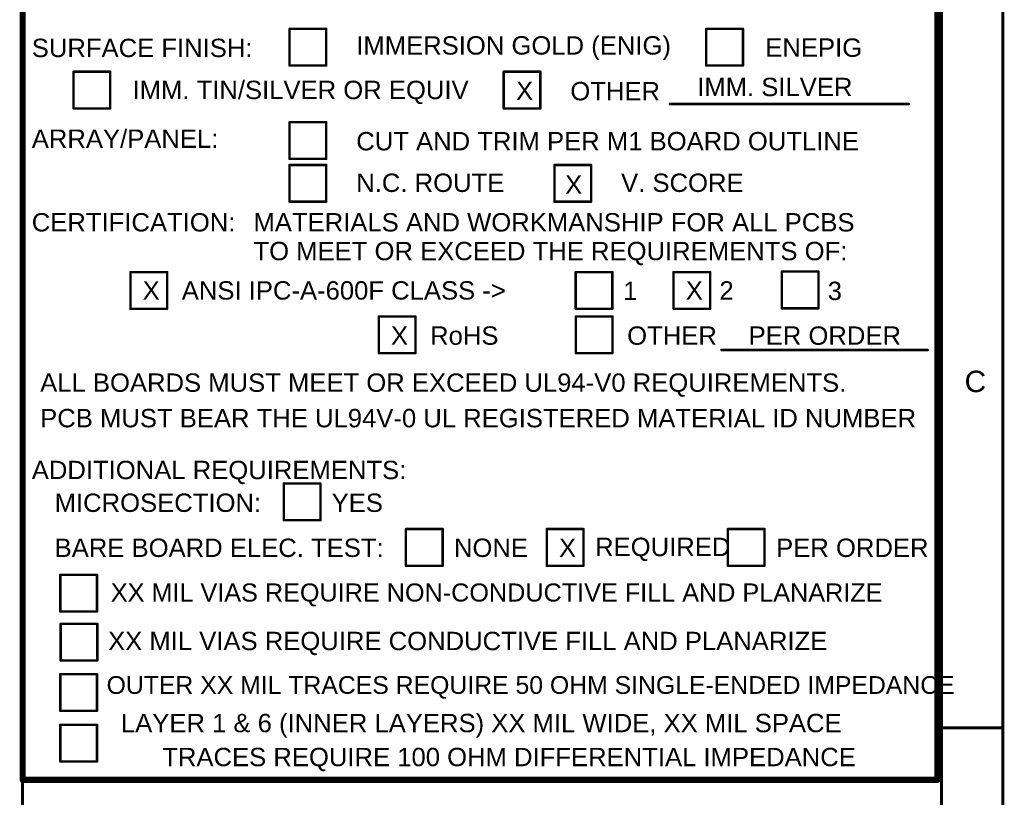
# Model space of a CAD drawing. Header units: inches. Extents: x -2.3 to 12.7, y -2.8 to 6.7.
# Tile 170 of 171: x 9.4 to 12.7, y -0.7 to 1.9. Entities that reach past the tile are written whole.
import ezdxf

# ---------------------------------------------------------------- set-up
doc = ezdxf.new("R2010")
doc.units = ezdxf.units.IN
doc.header["$MEASUREMENT"] = 0
doc.layers.add('M10 Fab Notes', color=56, linetype='Continuous')
doc.styles.add('Arial', font='txt', dxfattribs={"height": 0.2})

msp = doc.modelspace()

# ---------------------------------------------------------------- linework, layer by layer
at = {"layer": 'M10 Fab Notes'}
for points in [[(12.6642, -2.8266, 0.01, 0.01, 0), (12.6642, 6.6734, 0.01, 0.01, 0)], [(12.4642, -2.6266, 0.01, 0.01, 0), (12.4642, 6.4734, 0.01, 0.01, 0)], [(9.4597, -0.6221, 0.02, 0.02, 0), (9.4597, 4.9581, 0.02, 0.02, 0)], [(12.4507, -0.6221, 0.02, 0.02, 0), (12.4507, 4.9581, 0.02, 0.02, 0)], [(10.3322, 1.8329, 0.008, 0.008, 0), (10.4522, 1.8329, 0.008, 0.008, 0)], [(10.3322, 1.7129, 0.008, 0.008, 0), (10.3322, 1.8329, 0.008, 0.008, 0)], [(10.4522, 1.7129, 0.008, 0.008, 0), (10.4522, 1.8329, 0.008, 0.008, 0)], [(11.6947, 1.8329, 0.008, 0.008, 0), (11.8147, 1.8329, 0.008, 0.008, 0)], [(11.6947, 1.7129, 0.008, 0.008, 0), (11.6947, 1.8329, 0.008, 0.008, 0)], [(11.8147, 1.7129, 0.008, 0.008, 0), (11.8147, 1.8329, 0.008, 0.008, 0)], [(10.3322, 1.7129, 0.008, 0.008, 0), (10.4522, 1.7129, 0.008, 0.008, 0)], [(11.6947, 1.7129, 0.008, 0.008, 0), (11.8147, 1.7129, 0.008, 0.008, 0)], [(9.6257, 1.6929, 0.008, 0.008, 0), (9.7457, 1.6929, 0.008, 0.008, 0)], [(9.6257, 1.5729, 0.008, 0.008, 0), (9.6257, 1.6929, 0.008, 0.008, 0)], [(9.7457, 1.5729, 0.008, 0.008, 0), (9.7457, 1.6929, 0.008, 0.008, 0)], [(11.0322, 1.6929, 0.008, 0.008, 0), (11.1522, 1.6929, 0.008, 0.008, 0)], [(11.0322, 1.5729, 0.008, 0.008, 0), (11.0322, 1.6929, 0.008, 0.008, 0)], [(11.1522, 1.5729, 0.008, 0.008, 0), (11.1522, 1.6929, 0.008, 0.008, 0)], [(11.5754, 1.5872, 0.008, 0.008, 0), (12.3567, 1.5872, 0.008, 0.008, 0)], [(9.6257, 1.5729, 0.008, 0.008, 0), (9.7457, 1.5729, 0.008, 0.008, 0)], [(11.0322, 1.5729, 0.008, 0.008, 0), (11.1522, 1.5729, 0.008, 0.008, 0)], [(10.3322, 1.5279, 0.008, 0.008, 0), (10.4522, 1.5279, 0.008, 0.008, 0)], [(10.3322, 1.4079, 0.008, 0.008, 0), (10.3322, 1.5279, 0.008, 0.008, 0)], [(10.4522, 1.4079, 0.008, 0.008, 0), (10.4522, 1.5279, 0.008, 0.008, 0)], [(10.3322, 1.4079, 0.008, 0.008, 0), (10.4522, 1.4079, 0.008, 0.008, 0)], [(10.3322, 1.3879, 0.008, 0.008, 0), (10.4522, 1.3879, 0.008, 0.008, 0)], [(10.3322, 1.2679, 0.008, 0.008, 0), (10.3322, 1.3879, 0.008, 0.008, 0)], [(10.4522, 1.2679, 0.008, 0.008, 0), (10.4522, 1.3879, 0.008, 0.008, 0)], [(11.1982, 1.3879, 0.008, 0.008, 0), (11.3182, 1.3879, 0.008, 0.008, 0)], [(11.1982, 1.2679, 0.008, 0.008, 0), (11.1982, 1.3879, 0.008, 0.008, 0)], [(11.3182, 1.2679, 0.008, 0.008, 0), (11.3182, 1.3879, 0.008, 0.008, 0)], [(10.3322, 1.2679, 0.008, 0.008, 0), (10.4522, 1.2679, 0.008, 0.008, 0)], [(11.1982, 1.2679, 0.008, 0.008, 0), (11.3182, 1.2679, 0.008, 0.008, 0)], [(9.8117, 1.0379, 0.008, 0.008, 0), (9.9317, 1.0379, 0.008, 0.008, 0)], [(9.8117, 0.9179, 0.008, 0.008, 0), (9.8117, 1.0379, 0.008, 0.008, 0)], [(9.9317, 0.9179, 0.008, 0.008, 0), (9.9317, 1.0379, 0.008, 0.008, 0)], [(11.2677, 1.0379, 0.008, 0.008, 0), (11.3877, 1.0379, 0.008, 0.008, 0)], [(11.2677, 0.9179, 0.008, 0.008, 0), (11.2677, 1.0379, 0.008, 0.008, 0)], [(11.3877, 0.9179, 0.008, 0.008, 0), (11.3877, 1.0379, 0.008, 0.008, 0)], [(11.5877, 1.0379, 0.008, 0.008, 0), (11.7077, 1.0379, 0.008, 0.008, 0)], [(11.5877, 0.9179, 0.008, 0.008, 0), (11.5877, 1.0379, 0.008, 0.008, 0)], [(11.7077, 0.9179, 0.008, 0.008, 0), (11.7077, 1.0379, 0.008, 0.008, 0)], [(11.9417, 1.0394, 0.008, 0.008, 0), (12.0617, 1.0394, 0.008, 0.008, 0)], [(11.9417, 0.9194, 0.008, 0.008, 0), (11.9417, 1.0394, 0.008, 0.008, 0)], [(12.0617, 0.9194, 0.008, 0.008, 0), (12.0617, 1.0394, 0.008, 0.008, 0)], [(9.8117, 0.9179, 0.008, 0.008, 0), (9.9317, 0.9179, 0.008, 0.008, 0)], [(11.2677, 0.9179, 0.008, 0.008, 0), (11.3877, 0.9179, 0.008, 0.008, 0)], [(11.5877, 0.9179, 0.008, 0.008, 0), (11.7077, 0.9179, 0.008, 0.008, 0)], [(11.9417, 0.9194, 0.008, 0.008, 0), (12.0617, 0.9194, 0.008, 0.008, 0)], [(10.6237, 0.8929, 0.008, 0.008, 0), (10.7437, 0.8929, 0.008, 0.008, 0)], [(10.6237, 0.7729, 0.008, 0.008, 0), (10.6237, 0.8929, 0.008, 0.008, 0)], [(10.7437, 0.7729, 0.008, 0.008, 0), (10.7437, 0.8929, 0.008, 0.008, 0)], [(11.2681, 0.8929, 0.008, 0.008, 0), (11.3881, 0.8929, 0.008, 0.008, 0)], [(11.2681, 0.7729, 0.008, 0.008, 0), (11.2681, 0.8929, 0.008, 0.008, 0)], [(11.3881, 0.7729, 0.008, 0.008, 0), (11.3881, 0.8929, 0.008, 0.008, 0)], [(10.6237, 0.7729, 0.008, 0.008, 0), (10.7437, 0.7729, 0.008, 0.008, 0)], [(11.2681, 0.7729, 0.008, 0.008, 0), (11.3881, 0.7729, 0.008, 0.008, 0)], [(11.7441, 0.7832, 0.008, 0.008, 0), (12.4186, 0.7832, 0.008, 0.008, 0)], [(10.3132, 0.3467, 0.008, 0.008, 0), (10.4332, 0.3467, 0.008, 0.008, 0)], [(10.3132, 0.2267, 0.008, 0.008, 0), (10.3132, 0.3467, 0.008, 0.008, 0)], [(10.4332, 0.2267, 0.008, 0.008, 0), (10.4332, 0.3467, 0.008, 0.008, 0)], [(10.3132, 0.2267, 0.008, 0.008, 0), (10.4332, 0.2267, 0.008, 0.008, 0)], [(10.7127, 0.1979, 0.008, 0.008, 0), (10.8327, 0.1979, 0.008, 0.008, 0)], [(10.7127, 0.0779, 0.008, 0.008, 0), (10.7127, 0.1979, 0.008, 0.008, 0)], [(10.8327, 0.0779, 0.008, 0.008, 0), (10.8327, 0.1979, 0.008, 0.008, 0)], [(11.1732, 0.1979, 0.008, 0.008, 0), (11.2932, 0.1979, 0.008, 0.008, 0)], [(11.1732, 0.0779, 0.008, 0.008, 0), (11.1732, 0.1979, 0.008, 0.008, 0)], [(11.2932, 0.0779, 0.008, 0.008, 0), (11.2932, 0.1979, 0.008, 0.008, 0)], [(11.7652, 0.1979, 0.008, 0.008, 0), (11.8852, 0.1979, 0.008, 0.008, 0)], [(11.7652, 0.0779, 0.008, 0.008, 0), (11.7652, 0.1979, 0.008, 0.008, 0)], [(11.8852, 0.0779, 0.008, 0.008, 0), (11.8852, 0.1979, 0.008, 0.008, 0)], [(10.7127, 0.0779, 0.008, 0.008, 0), (10.8327, 0.0779, 0.008, 0.008, 0)], [(11.1732, 0.0779, 0.008, 0.008, 0), (11.2932, 0.0779, 0.008, 0.008, 0)], [(11.7652, 0.0779, 0.008, 0.008, 0), (11.8852, 0.0779, 0.008, 0.008, 0)], [(9.5826, 0.0481, 0.008, 0.008, 0), (9.7026, 0.0481, 0.008, 0.008, 0)], [(9.5826, -0.0719, 0.008, 0.008, 0), (9.5826, 0.0481, 0.008, 0.008, 0)], [(9.7026, -0.0719, 0.008, 0.008, 0), (9.7026, 0.0481, 0.008, 0.008, 0)], [(9.5826, -0.0719, 0.008, 0.008, 0), (9.7026, -0.0719, 0.008, 0.008, 0)], [(9.5836, -0.1121, 0.008, 0.008, 0), (9.7036, -0.1121, 0.008, 0.008, 0)], [(9.5836, -0.2321, 0.008, 0.008, 0), (9.5836, -0.1121, 0.008, 0.008, 0)], [(9.7036, -0.2321, 0.008, 0.008, 0), (9.7036, -0.1121, 0.008, 0.008, 0)], [(9.5836, -0.2321, 0.008, 0.008, 0), (9.7036, -0.2321, 0.008, 0.008, 0)], [(9.5826, -0.2767, 0.008, 0.008, 0), (9.7026, -0.2767, 0.008, 0.008, 0)], [(9.5826, -0.3967, 0.008, 0.008, 0), (9.5826, -0.2767, 0.008, 0.008, 0)], [(9.7026, -0.3967, 0.008, 0.008, 0), (9.7026, -0.2767, 0.008, 0.008, 0)], [(9.5826, -0.3967, 0.008, 0.008, 0), (9.7026, -0.3967, 0.008, 0.008, 0)], [(9.5826, -0.4421, 0.008, 0.008, 0), (9.7026, -0.4421, 0.008, 0.008, 0)], [(9.5826, -0.5621, 0.008, 0.008, 0), (9.5826, -0.4421, 0.008, 0.008, 0)], [(9.7026, -0.5621, 0.008, 0.008, 0), (9.7026, -0.4421, 0.008, 0.008, 0)], [(12.4642, -0.4516, 0.01, 0.01, 0), (12.6642, -0.4516, 0.01, 0.01, 0)], [(9.5826, -0.5621, 0.008, 0.008, 0), (9.7026, -0.5621, 0.008, 0.008, 0)], [(9.4597, -0.6221, 0.02, 0.02, 0), (12.4507, -0.6221, 0.02, 0.02, 0)], [(9.4592, -1.1226, 0.01, 0.01, 0), (9.4592, -0.6221, 0.01, 0.01, 0)], [(9.4592, -0.6221, 0.01, 0.01, 0), (9.4602, -0.6221, 0.01, 0.01, 0)], [(9.4602, -0.6221, 0.01, 0.01, 0), (12.4642, -0.6221, 0.01, 0.01, 0)]]:
    msp.add_lwpolyline(points, format="xyseb", dxfattribs=at)
for points in [[(10.3302, 1.8329, 0.004, 0.004, 1), (10.3342, 1.8329, 0.004, 0.004, 1)], [(10.3302, 1.8329, 0.004, 0.004, 1), (10.3342, 1.8329, 0.004, 0.004, 1)], [(10.4502, 1.8329, 0.004, 0.004, 1), (10.4542, 1.8329, 0.004, 0.004, 1)], [(10.4502, 1.8329, 0.004, 0.004, 1), (10.4542, 1.8329, 0.004, 0.004, 1)], [(11.6927, 1.8329, 0.004, 0.004, 1), (11.6967, 1.8329, 0.004, 0.004, 1)], [(11.6927, 1.8329, 0.004, 0.004, 1), (11.6967, 1.8329, 0.004, 0.004, 1)], [(11.8127, 1.8329, 0.004, 0.004, 1), (11.8167, 1.8329, 0.004, 0.004, 1)], [(11.8127, 1.8329, 0.004, 0.004, 1), (11.8167, 1.8329, 0.004, 0.004, 1)], [(10.3302, 1.7129, 0.004, 0.004, 1), (10.3342, 1.7129, 0.004, 0.004, 1)], [(10.3302, 1.7129, 0.004, 0.004, 1), (10.3342, 1.7129, 0.004, 0.004, 1)], [(10.4502, 1.7129, 0.004, 0.004, 1), (10.4542, 1.7129, 0.004, 0.004, 1)], [(10.4502, 1.7129, 0.004, 0.004, 1), (10.4542, 1.7129, 0.004, 0.004, 1)], [(11.6927, 1.7129, 0.004, 0.004, 1), (11.6967, 1.7129, 0.004, 0.004, 1)], [(11.6927, 1.7129, 0.004, 0.004, 1), (11.6967, 1.7129, 0.004, 0.004, 1)], [(11.8127, 1.7129, 0.004, 0.004, 1), (11.8167, 1.7129, 0.004, 0.004, 1)], [(11.8127, 1.7129, 0.004, 0.004, 1), (11.8167, 1.7129, 0.004, 0.004, 1)], [(9.6237, 1.6929, 0.004, 0.004, 1), (9.6277, 1.6929, 0.004, 0.004, 1)], [(9.6237, 1.6929, 0.004, 0.004, 1), (9.6277, 1.6929, 0.004, 0.004, 1)], [(9.7437, 1.6929, 0.004, 0.004, 1), (9.7477, 1.6929, 0.004, 0.004, 1)], [(9.7437, 1.6929, 0.004, 0.004, 1), (9.7477, 1.6929, 0.004, 0.004, 1)], [(11.0302, 1.6929, 0.004, 0.004, 1), (11.0342, 1.6929, 0.004, 0.004, 1)], [(11.0302, 1.6929, 0.004, 0.004, 1), (11.0342, 1.6929, 0.004, 0.004, 1)], [(11.1502, 1.6929, 0.004, 0.004, 1), (11.1542, 1.6929, 0.004, 0.004, 1)], [(11.1502, 1.6929, 0.004, 0.004, 1), (11.1542, 1.6929, 0.004, 0.004, 1)], [(11.5734, 1.5872, 0.004, 0.004, 1), (11.5774, 1.5872, 0.004, 0.004, 1)], [(12.3547, 1.5872, 0.004, 0.004, 1), (12.3587, 1.5872, 0.004, 0.004, 1)], [(9.6237, 1.5729, 0.004, 0.004, 1), (9.6277, 1.5729, 0.004, 0.004, 1)], [(9.6237, 1.5729, 0.004, 0.004, 1), (9.6277, 1.5729, 0.004, 0.004, 1)], [(9.7437, 1.5729, 0.004, 0.004, 1), (9.7477, 1.5729, 0.004, 0.004, 1)], [(9.7437, 1.5729, 0.004, 0.004, 1), (9.7477, 1.5729, 0.004, 0.004, 1)], [(11.0302, 1.5729, 0.004, 0.004, 1), (11.0342, 1.5729, 0.004, 0.004, 1)], [(11.0302, 1.5729, 0.004, 0.004, 1), (11.0342, 1.5729, 0.004, 0.004, 1)], [(11.1502, 1.5729, 0.004, 0.004, 1), (11.1542, 1.5729, 0.004, 0.004, 1)], [(11.1502, 1.5729, 0.004, 0.004, 1), (11.1542, 1.5729, 0.004, 0.004, 1)], [(10.3302, 1.5279, 0.004, 0.004, 1), (10.3342, 1.5279, 0.004, 0.004, 1)], [(10.3302, 1.5279, 0.004, 0.004, 1), (10.3342, 1.5279, 0.004, 0.004, 1)], [(10.4502, 1.5279, 0.004, 0.004, 1), (10.4542, 1.5279, 0.004, 0.004, 1)], [(10.4502, 1.5279, 0.004, 0.004, 1), (10.4542, 1.5279, 0.004, 0.004, 1)], [(10.3302, 1.4079, 0.004, 0.004, 1), (10.3342, 1.4079, 0.004, 0.004, 1)], [(10.3302, 1.4079, 0.004, 0.004, 1), (10.3342, 1.4079, 0.004, 0.004, 1)], [(10.3302, 1.3879, 0.004, 0.004, 1), (10.3342, 1.3879, 0.004, 0.004, 1)], [(10.3302, 1.3879, 0.004, 0.004, 1), (10.3342, 1.3879, 0.004, 0.004, 1)], [(10.4502, 1.4079, 0.004, 0.004, 1), (10.4542, 1.4079, 0.004, 0.004, 1)], [(10.4502, 1.4079, 0.004, 0.004, 1), (10.4542, 1.4079, 0.004, 0.004, 1)], [(10.4502, 1.3879, 0.004, 0.004, 1), (10.4542, 1.3879, 0.004, 0.004, 1)], [(10.4502, 1.3879, 0.004, 0.004, 1), (10.4542, 1.3879, 0.004, 0.004, 1)], [(11.1962, 1.3879, 0.004, 0.004, 1), (11.2002, 1.3879, 0.004, 0.004, 1)], [(11.1962, 1.3879, 0.004, 0.004, 1), (11.2002, 1.3879, 0.004, 0.004, 1)], [(11.3162, 1.3879, 0.004, 0.004, 1), (11.3202, 1.3879, 0.004, 0.004, 1)], [(11.3162, 1.3879, 0.004, 0.004, 1), (11.3202, 1.3879, 0.004, 0.004, 1)], [(10.3302, 1.2679, 0.004, 0.004, 1), (10.3342, 1.2679, 0.004, 0.004, 1)], [(10.3302, 1.2679, 0.004, 0.004, 1), (10.3342, 1.2679, 0.004, 0.004, 1)], [(10.4502, 1.2679, 0.004, 0.004, 1), (10.4542, 1.2679, 0.004, 0.004, 1)], [(10.4502, 1.2679, 0.004, 0.004, 1), (10.4542, 1.2679, 0.004, 0.004, 1)], [(11.1962, 1.2679, 0.004, 0.004, 1), (11.2002, 1.2679, 0.004, 0.004, 1)], [(11.1962, 1.2679, 0.004, 0.004, 1), (11.2002, 1.2679, 0.004, 0.004, 1)], [(11.3162, 1.2679, 0.004, 0.004, 1), (11.3202, 1.2679, 0.004, 0.004, 1)], [(11.3162, 1.2679, 0.004, 0.004, 1), (11.3202, 1.2679, 0.004, 0.004, 1)], [(9.8097, 1.0379, 0.004, 0.004, 1), (9.8137, 1.0379, 0.004, 0.004, 1)], [(9.8097, 1.0379, 0.004, 0.004, 1), (9.8137, 1.0379, 0.004, 0.004, 1)], [(9.9297, 1.0379, 0.004, 0.004, 1), (9.9337, 1.0379, 0.004, 0.004, 1)], [(9.9297, 1.0379, 0.004, 0.004, 1), (9.9337, 1.0379, 0.004, 0.004, 1)], [(11.2657, 1.0379, 0.004, 0.004, 1), (11.2697, 1.0379, 0.004, 0.004, 1)], [(11.2657, 1.0379, 0.004, 0.004, 1), (11.2697, 1.0379, 0.004, 0.004, 1)], [(11.3857, 1.0379, 0.004, 0.004, 1), (11.3897, 1.0379, 0.004, 0.004, 1)], [(11.3857, 1.0379, 0.004, 0.004, 1), (11.3897, 1.0379, 0.004, 0.004, 1)], [(11.5857, 1.0379, 0.004, 0.004, 1), (11.5897, 1.0379, 0.004, 0.004, 1)], [(11.5857, 1.0379, 0.004, 0.004, 1), (11.5897, 1.0379, 0.004, 0.004, 1)], [(11.7057, 1.0379, 0.004, 0.004, 1), (11.7097, 1.0379, 0.004, 0.004, 1)], [(11.7057, 1.0379, 0.004, 0.004, 1), (11.7097, 1.0379, 0.004, 0.004, 1)], [(11.9397, 1.0394, 0.004, 0.004, 1), (11.9437, 1.0394, 0.004, 0.004, 1)], [(11.9397, 1.0394, 0.004, 0.004, 1), (11.9437, 1.0394, 0.004, 0.004, 1)], [(12.0597, 1.0394, 0.004, 0.004, 1), (12.0637, 1.0394, 0.004, 0.004, 1)], [(12.0597, 1.0394, 0.004, 0.004, 1), (12.0637, 1.0394, 0.004, 0.004, 1)], [(9.8097, 0.9179, 0.004, 0.004, 1), (9.8137, 0.9179, 0.004, 0.004, 1)], [(9.8097, 0.9179, 0.004, 0.004, 1), (9.8137, 0.9179, 0.004, 0.004, 1)], [(9.9297, 0.9179, 0.004, 0.004, 1), (9.9337, 0.9179, 0.004, 0.004, 1)], [(9.9297, 0.9179, 0.004, 0.004, 1), (9.9337, 0.9179, 0.004, 0.004, 1)], [(11.2657, 0.9179, 0.004, 0.004, 1), (11.2697, 0.9179, 0.004, 0.004, 1)], [(11.2657, 0.9179, 0.004, 0.004, 1), (11.2697, 0.9179, 0.004, 0.004, 1)], [(11.3857, 0.9179, 0.004, 0.004, 1), (11.3897, 0.9179, 0.004, 0.004, 1)], [(11.3857, 0.9179, 0.004, 0.004, 1), (11.3897, 0.9179, 0.004, 0.004, 1)], [(11.5857, 0.9179, 0.004, 0.004, 1), (11.5897, 0.9179, 0.004, 0.004, 1)], [(11.5857, 0.9179, 0.004, 0.004, 1), (11.5897, 0.9179, 0.004, 0.004, 1)], [(11.7057, 0.9179, 0.004, 0.004, 1), (11.7097, 0.9179, 0.004, 0.004, 1)], [(11.7057, 0.9179, 0.004, 0.004, 1), (11.7097, 0.9179, 0.004, 0.004, 1)], [(11.9397, 0.9194, 0.004, 0.004, 1), (11.9437, 0.9194, 0.004, 0.004, 1)], [(11.9397, 0.9194, 0.004, 0.004, 1), (11.9437, 0.9194, 0.004, 0.004, 1)], [(12.0597, 0.9194, 0.004, 0.004, 1), (12.0637, 0.9194, 0.004, 0.004, 1)], [(12.0597, 0.9194, 0.004, 0.004, 1), (12.0637, 0.9194, 0.004, 0.004, 1)], [(10.6217, 0.8929, 0.004, 0.004, 1), (10.6257, 0.8929, 0.004, 0.004, 1)], [(10.6217, 0.8929, 0.004, 0.004, 1), (10.6257, 0.8929, 0.004, 0.004, 1)], [(10.7417, 0.8929, 0.004, 0.004, 1), (10.7457, 0.8929, 0.004, 0.004, 1)], [(10.7417, 0.8929, 0.004, 0.004, 1), (10.7457, 0.8929, 0.004, 0.004, 1)], [(11.2661, 0.8929, 0.004, 0.004, 1), (11.2701, 0.8929, 0.004, 0.004, 1)], [(11.2661, 0.8929, 0.004, 0.004, 1), (11.2701, 0.8929, 0.004, 0.004, 1)], [(11.3861, 0.8929, 0.004, 0.004, 1), (11.3901, 0.8929, 0.004, 0.004, 1)], [(11.3861, 0.8929, 0.004, 0.004, 1), (11.3901, 0.8929, 0.004, 0.004, 1)], [(10.6217, 0.7729, 0.004, 0.004, 1), (10.6257, 0.7729, 0.004, 0.004, 1)], [(10.6217, 0.7729, 0.004, 0.004, 1), (10.6257, 0.7729, 0.004, 0.004, 1)], [(10.7417, 0.7729, 0.004, 0.004, 1), (10.7457, 0.7729, 0.004, 0.004, 1)], [(10.7417, 0.7729, 0.004, 0.004, 1), (10.7457, 0.7729, 0.004, 0.004, 1)], [(11.2661, 0.7729, 0.004, 0.004, 1), (11.2701, 0.7729, 0.004, 0.004, 1)], [(11.2661, 0.7729, 0.004, 0.004, 1), (11.2701, 0.7729, 0.004, 0.004, 1)], [(11.3861, 0.7729, 0.004, 0.004, 1), (11.3901, 0.7729, 0.004, 0.004, 1)], [(11.3861, 0.7729, 0.004, 0.004, 1), (11.3901, 0.7729, 0.004, 0.004, 1)], [(11.7421, 0.7832, 0.004, 0.004, 1), (11.7461, 0.7832, 0.004, 0.004, 1)], [(12.4166, 0.7832, 0.004, 0.004, 1), (12.4206, 0.7832, 0.004, 0.004, 1)], [(10.3112, 0.3467, 0.004, 0.004, 1), (10.3152, 0.3467, 0.004, 0.004, 1)], [(10.3112, 0.3467, 0.004, 0.004, 1), (10.3152, 0.3467, 0.004, 0.004, 1)], [(10.4312, 0.3467, 0.004, 0.004, 1), (10.4352, 0.3467, 0.004, 0.004, 1)], [(10.4312, 0.3467, 0.004, 0.004, 1), (10.4352, 0.3467, 0.004, 0.004, 1)], [(10.3112, 0.2267, 0.004, 0.004, 1), (10.3152, 0.2267, 0.004, 0.004, 1)], [(10.3112, 0.2267, 0.004, 0.004, 1), (10.3152, 0.2267, 0.004, 0.004, 1)], [(10.4312, 0.2267, 0.004, 0.004, 1), (10.4352, 0.2267, 0.004, 0.004, 1)], [(10.4312, 0.2267, 0.004, 0.004, 1), (10.4352, 0.2267, 0.004, 0.004, 1)], [(10.7107, 0.1979, 0.004, 0.004, 1), (10.7147, 0.1979, 0.004, 0.004, 1)], [(10.7107, 0.1979, 0.004, 0.004, 1), (10.7147, 0.1979, 0.004, 0.004, 1)], [(10.8307, 0.1979, 0.004, 0.004, 1), (10.8347, 0.1979, 0.004, 0.004, 1)], [(10.8307, 0.1979, 0.004, 0.004, 1), (10.8347, 0.1979, 0.004, 0.004, 1)], [(11.1712, 0.1979, 0.004, 0.004, 1), (11.1752, 0.1979, 0.004, 0.004, 1)], [(11.1712, 0.1979, 0.004, 0.004, 1), (11.1752, 0.1979, 0.004, 0.004, 1)], [(11.2912, 0.1979, 0.004, 0.004, 1), (11.2952, 0.1979, 0.004, 0.004, 1)], [(11.2912, 0.1979, 0.004, 0.004, 1), (11.2952, 0.1979, 0.004, 0.004, 1)], [(11.7632, 0.1979, 0.004, 0.004, 1), (11.7672, 0.1979, 0.004, 0.004, 1)], [(11.7632, 0.1979, 0.004, 0.004, 1), (11.7672, 0.1979, 0.004, 0.004, 1)], [(11.8832, 0.1979, 0.004, 0.004, 1), (11.8872, 0.1979, 0.004, 0.004, 1)], [(11.8832, 0.1979, 0.004, 0.004, 1), (11.8872, 0.1979, 0.004, 0.004, 1)], [(10.7107, 0.0779, 0.004, 0.004, 1), (10.7147, 0.0779, 0.004, 0.004, 1)], [(10.7107, 0.0779, 0.004, 0.004, 1), (10.7147, 0.0779, 0.004, 0.004, 1)], [(10.8307, 0.0779, 0.004, 0.004, 1), (10.8347, 0.0779, 0.004, 0.004, 1)], [(10.8307, 0.0779, 0.004, 0.004, 1), (10.8347, 0.0779, 0.004, 0.004, 1)], [(11.1712, 0.0779, 0.004, 0.004, 1), (11.1752, 0.0779, 0.004, 0.004, 1)], [(11.1712, 0.0779, 0.004, 0.004, 1), (11.1752, 0.0779, 0.004, 0.004, 1)], [(11.2912, 0.0779, 0.004, 0.004, 1), (11.2952, 0.0779, 0.004, 0.004, 1)], [(11.2912, 0.0779, 0.004, 0.004, 1), (11.2952, 0.0779, 0.004, 0.004, 1)], [(11.7632, 0.0779, 0.004, 0.004, 1), (11.7672, 0.0779, 0.004, 0.004, 1)], [(11.7632, 0.0779, 0.004, 0.004, 1), (11.7672, 0.0779, 0.004, 0.004, 1)], [(11.8832, 0.0779, 0.004, 0.004, 1), (11.8872, 0.0779, 0.004, 0.004, 1)], [(11.8832, 0.0779, 0.004, 0.004, 1), (11.8872, 0.0779, 0.004, 0.004, 1)], [(9.5806, 0.0481, 0.004, 0.004, 1), (9.5846, 0.0481, 0.004, 0.004, 1)], [(9.5806, 0.0481, 0.004, 0.004, 1), (9.5846, 0.0481, 0.004, 0.004, 1)], [(9.7006, 0.0481, 0.004, 0.004, 1), (9.7046, 0.0481, 0.004, 0.004, 1)], [(9.7006, 0.0481, 0.004, 0.004, 1), (9.7046, 0.0481, 0.004, 0.004, 1)], [(9.5806, -0.0719, 0.004, 0.004, 1), (9.5846, -0.0719, 0.004, 0.004, 1)], [(9.5806, -0.0719, 0.004, 0.004, 1), (9.5846, -0.0719, 0.004, 0.004, 1)], [(9.7006, -0.0719, 0.004, 0.004, 1), (9.7046, -0.0719, 0.004, 0.004, 1)], [(9.7006, -0.0719, 0.004, 0.004, 1), (9.7046, -0.0719, 0.004, 0.004, 1)], [(9.5816, -0.1121, 0.004, 0.004, 1), (9.5856, -0.1121, 0.004, 0.004, 1)], [(9.5816, -0.1121, 0.004, 0.004, 1), (9.5856, -0.1121, 0.004, 0.004, 1)], [(9.7016, -0.1121, 0.004, 0.004, 1), (9.7056, -0.1121, 0.004, 0.004, 1)], [(9.7016, -0.1121, 0.004, 0.004, 1), (9.7056, -0.1121, 0.004, 0.004, 1)], [(9.5816, -0.2321, 0.004, 0.004, 1), (9.5856, -0.2321, 0.004, 0.004, 1)], [(9.5816, -0.2321, 0.004, 0.004, 1), (9.5856, -0.2321, 0.004, 0.004, 1)], [(9.7016, -0.2321, 0.004, 0.004, 1), (9.7056, -0.2321, 0.004, 0.004, 1)], [(9.7016, -0.2321, 0.004, 0.004, 1), (9.7056, -0.2321, 0.004, 0.004, 1)], [(9.5806, -0.2767, 0.004, 0.004, 1), (9.5846, -0.2767, 0.004, 0.004, 1)], [(9.5806, -0.2767, 0.004, 0.004, 1), (9.5846, -0.2767, 0.004, 0.004, 1)], [(9.7006, -0.2767, 0.004, 0.004, 1), (9.7046, -0.2767, 0.004, 0.004, 1)], [(9.7006, -0.2767, 0.004, 0.004, 1), (9.7046, -0.2767, 0.004, 0.004, 1)], [(9.5806, -0.3967, 0.004, 0.004, 1), (9.5846, -0.3967, 0.004, 0.004, 1)], [(9.5806, -0.3967, 0.004, 0.004, 1), (9.5846, -0.3967, 0.004, 0.004, 1)], [(9.7006, -0.3967, 0.004, 0.004, 1), (9.7046, -0.3967, 0.004, 0.004, 1)], [(9.7006, -0.3967, 0.004, 0.004, 1), (9.7046, -0.3967, 0.004, 0.004, 1)], [(9.5806, -0.4421, 0.004, 0.004, 1), (9.5846, -0.4421, 0.004, 0.004, 1)], [(9.5806, -0.4421, 0.004, 0.004, 1), (9.5846, -0.4421, 0.004, 0.004, 1)], [(9.7006, -0.4421, 0.004, 0.004, 1), (9.7046, -0.4421, 0.004, 0.004, 1)], [(9.7006, -0.4421, 0.004, 0.004, 1), (9.7046, -0.4421, 0.004, 0.004, 1)], [(12.4617, -0.4516, 0.005, 0.005, 1), (12.4667, -0.4516, 0.005, 0.005, 1)], [(12.6617, -0.4516, 0.005, 0.005, 1), (12.6667, -0.4516, 0.005, 0.005, 1)], [(9.5806, -0.5621, 0.004, 0.004, 1), (9.5846, -0.5621, 0.004, 0.004, 1)], [(9.5806, -0.5621, 0.004, 0.004, 1), (9.5846, -0.5621, 0.004, 0.004, 1)], [(9.7006, -0.5621, 0.004, 0.004, 1), (9.7046, -0.5621, 0.004, 0.004, 1)], [(9.7006, -0.5621, 0.004, 0.004, 1), (9.7046, -0.5621, 0.004, 0.004, 1)], [(9.4547, -0.6221, 0.01, 0.01, 1), (9.4647, -0.6221, 0.01, 0.01, 1)], [(9.4547, -0.6221, 0.01, 0.01, 1), (9.4647, -0.6221, 0.01, 0.01, 1)], [(9.4567, -0.6221, 0.005, 0.005, 1), (9.4617, -0.6221, 0.005, 0.005, 1)], [(9.4567, -0.6221, 0.005, 0.005, 1), (9.4617, -0.6221, 0.005, 0.005, 1)], [(9.4577, -0.6221, 0.005, 0.005, 1), (9.4627, -0.6221, 0.005, 0.005, 1)], [(9.4577, -0.6221, 0.005, 0.005, 1), (9.4627, -0.6221, 0.005, 0.005, 1)], [(12.4457, -0.6221, 0.01, 0.01, 1), (12.4557, -0.6221, 0.01, 0.01, 1)], [(12.4457, -0.6221, 0.01, 0.01, 1), (12.4557, -0.6221, 0.01, 0.01, 1)], [(12.4617, -0.6221, 0.005, 0.005, 1), (12.4667, -0.6221, 0.005, 0.005, 1)]]:
    msp.add_lwpolyline(points, format="xyseb", close=True, dxfattribs=at)

# ---------------------------------------------------------------- texts
at = {"layer": 'M10 Fab Notes', "style": 'Arial'}
for s, height, p in [('IMMERSION GOLD (ENIG)', 0.06, (10.5502, 1.7488)), ('SURFACE FINISH:', 0.06, (9.4892, 1.7406)), ('ENEPIG', 0.06, (11.8877, 1.7416)), ('IMM. TIN/SILVER OR EQUIV', 0.06, (9.8187, 1.6033)), ('X', 0.06, (11.0726, 1.6006)), ('OTHER', 0.06, (11.2502, 1.5993)), ('IMM. SILVER', 0.06, (11.6651, 1.6129)), ('ARRAY/PANEL:', 0.06, (9.4892, 1.4439)), ('CUT AND TRIM PER M1 BOARD OUTLINE', 0.06, (10.5502, 1.4357)), ('N.C. ROUTE', 0.06, (10.5502, 1.2998)), ('X', 0.06, (11.2332, 1.2938)), ('V. SCORE', 0.06, (11.4162, 1.2998)), ('CERTIFICATION:', 0.06, (9.4892, 1.1706)), ('MATERIALS AND WORKMANSHIP FOR ALL PCBS', 0.06, (10.2142, 1.1706)), ('TO MEET OR EXCEED THE REQUIREMENTS OF:', 0.06, (10.2142, 1.0766)), ('X', 0.06, (9.8517, 0.9479)), ('ANSI IPC-A-600F CLASS ->', 0.06, (9.9797, 0.9479)), ('1', 0.06, (11.4227, 0.9464)), ('X', 0.06, (11.6277, 0.9479)), ('2', 0.06, (11.7377, 0.9479)), ('3', 0.06, (12.0917, 0.9464)), ('X', 0.06, (10.6637, 0.8002)), ('RoHS', 0.06, (10.7917, 0.8002)), ('OTHER', 0.06, (11.4361, 0.8002)), ('PER ORDER', 0.06, (11.8332, 0.8002)), ('C', 0.07, (12.5392, 0.6454)), ('ALL BOARDS MUST MEET OR EXCEED UL94-V0 REQUIREMENTS.', 0.06, (9.5167, 0.6464)), ('PCB MUST BEAR THE UL94V-0 UL REGISTERED MATERIAL ID NUMBER', 0.06, (9.5167, 0.5304)), ('ADDITIONAL REQUIREMENTS:', 0.06, (9.4892, 0.3609)), ('MICROSECTION:', 0.06, (9.564, 0.2538)), ('YES', 0.06, (10.4697, 0.2538)), ('BARE BOARD ELEC. TEST:', 0.06, (9.564, 0.1066)), ('NONE', 0.06, (10.8697, 0.1066)), ('X', 0.06, (11.2132, 0.1066)), ('REQUIRED', 0.06, (11.3312, 0.1095)), ('PER ORDER', 0.06, (11.9232, 0.1066)), ('XX MIL VIAS REQUIRE NON-CONDUCTIVE FILL AND PLANARIZE', 0.059, (9.7477, -0.0391)), ('XX MIL VIAS REQUIRE CONDUCTIVE FILL AND PLANARIZE', 0.06, (9.7387, -0.1981)), ('OUTER XX MIL TRACES REQUIRE 50 OHM SINGLE-ENDED IMPEDANCE', 0.058, (9.7339, -0.341)), ('LAYER 1 & 6 (INNER LAYERS) XX MIL WIDE, XX MIL SPACE', 0.06, (9.7807, -0.4663)), ('TRACES REQUIRE 100 OHM DIFFERENTIAL IMPEDANCE', 0.06, (9.9159, -0.5774))]:
    msp.add_text(s, height=height, dxfattribs=at).set_placement(p)

doc.saveas('drawing.dxf')
